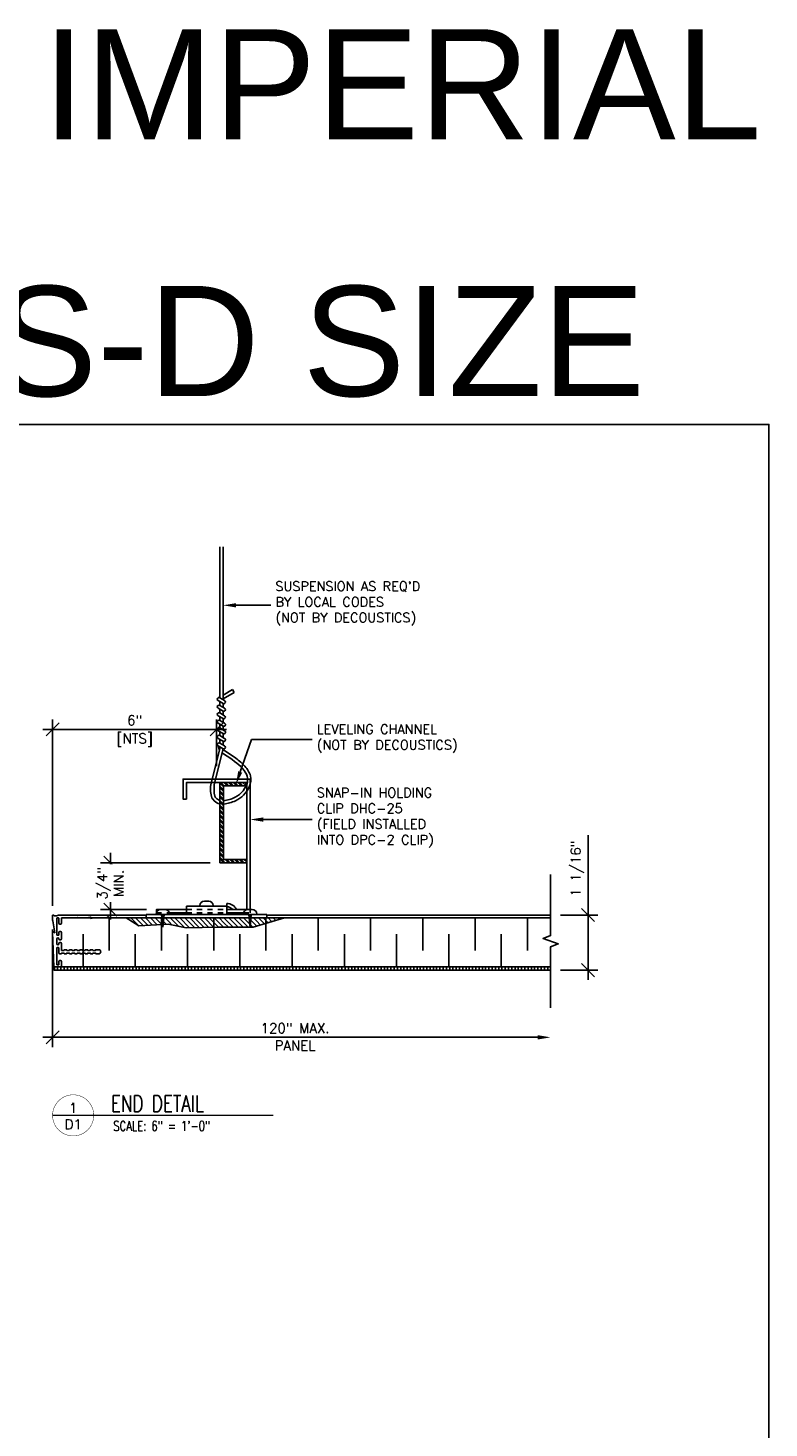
# Model space of a CAD drawing. Header units: inches. Extents: x 214 to 379, y 3457 to 3535.
# Tile 5 of 6: x 270 to 284, y 3508 to 3535. Entities that reach past the tile are written whole.
import ezdxf
from ezdxf import colors
from ezdxf.entities.mleader import LeaderData, LeaderLine
from ezdxf.enums import TextEntityAlignment as Align
from ezdxf.math import Vec2, Vec3

# ---------------------------------------------------------------- set-up
doc = ezdxf.new("R2010")
doc.units = ezdxf.units.IN
doc.header["$MEASUREMENT"] = 0
doc.linetypes.add('HIDDEN', pattern=[0.375, 0.25, -0.125])
for name, color, linetype in [('1-DIM', 4, 'Continuous'), ('1-MOUNT', 155, 'Continuous'), ('1-PANEL', 6, 'Continuous'), ('1-TEXT', 2, 'Continuous'), ('1-TITLE', 4, 'Continuous')]:
    doc.layers.add(name, color=color, linetype=linetype)
doc.styles.add('GEN NOTES', font='ARIALUNI.TTF')
doc.styles.add('TEXT', font='romans.shx')
doc.dimstyles.new('DIM 6-12', dxfattribs={"dimscale": 2, "dimtxt": 0.09375, "dimasz": 0.125, "dimexe": 0.09375, "dimexo": 0.09375, "dimgap": 0.03125, "dimtad": 1, "dimdec": 4, "dimzin": 3, "dimdsep": 46, "dimlunit": 5, "dimtxsty": 'TEXT', "dimblk": 'OBLIQUE', "dimcen": 0.09375, "dimdle": 0.09375, "dimclrd": 256, "dimclre": 4, "dimclrt": 2, "dimadec": 0, "dimazin": 0, "dimtfac": 1, "dimtdec": 4, "dimtmove": 0, "dimatfit": 3, "dimfxl": 0, "dimfrac": 2, "dimtolj": 1, "dimtzin": 0, "dimlwd": -1, "dimlwe": -1, "dimarcsym": 0})

# ---------------------------------------------------------------- blocks, each defined once
blk = doc.blocks.new('_Oblique')
at = {"color": 0, "linetype": 'ByBlock', "lineweight": -2}
blk.add_line((-0.5, -0.5), (0.5, 0.5), dxfattribs=at)
blk = doc.blocks.new('*D21')
at = {"layer": '1-DIM', "transparency": 16777216}
blk.add_line((271.171, 3518.864), (271.171, 3517.592), dxfattribs=at)
at = {"layer": '1-DIM', "color": 4, "transparency": 16777216}
for p, q in [((273.08, 3518.677), (270.984, 3518.677)), ((271.862, 3517.78), (270.984, 3517.78))]:
    blk.add_line(p, q, dxfattribs=at)
at = {"layer": 'Defpoints', "color": 0, "transparency": 16777216}
for p in [(273.267, 3518.677), (271.171, 3517.78), (272.05, 3517.78)]:
    blk.add_point(p, dxfattribs=at)
at = {"layer": '1-DIM', "transparency": 16777216, "xscale": 0.25, "yscale": 0.25, "zscale": 0.25}
for p, rotation in [((271.171, 3518.677), 90), ((271.171, 3517.78), 270)]:
    blk.add_blockref('_Oblique', p, dxfattribs=dict(at, rotation=rotation))
at = {"layer": '1-DIM', "color": 2, "transparency": 16777216, "insert": (271.171, 3518.283), "char_height": 0.1875, "attachment_point": 5, "rotation": 90, "style": 'TEXT', "bg_fill": 3, "box_fill_scale": 1.25, "bg_fill_color": 256, "bg_fill_true_color": 13158600, "bg_fill_transparency": 0}
blk.add_mtext('\\A1;3/4"\\PMIN.', dxfattribs=at)
blk = doc.blocks.new('*D27')
at = {"layer": '1-DIM', "transparency": 16777216}
blk.add_line((269.877, 3521.229), (273.391, 3521.229), dxfattribs=at)
at = {"layer": '1-DIM', "color": 4, "transparency": 16777216}
for p, q in [((270.065, 3517.853), (270.065, 3521.416)), ((273.203, 3520.521), (273.203, 3521.416))]:
    blk.add_line(p, q, dxfattribs=at)
at = {"layer": 'Defpoints', "color": 0, "transparency": 16777216}
for p in [(273.203, 3521.229), (273.203, 3520.334), (270.065, 3517.665)]:
    blk.add_point(p, dxfattribs=at)
at = {"layer": '1-DIM', "transparency": 16777216, "xscale": 0.25, "yscale": 0.25, "zscale": 0.25, "rotation": 180}
blk.add_blockref('_Oblique', (270.065, 3521.229), dxfattribs=at)
at = {"layer": '1-DIM', "transparency": 16777216, "xscale": 0.25, "yscale": 0.25, "zscale": 0.25}
blk.add_blockref('_Oblique', (273.203, 3521.229), dxfattribs=at)
at = {"layer": '1-DIM', "color": 2, "transparency": 16777216, "insert": (271.634, 3521.403), "char_height": 0.1875, "attachment_point": 5, "style": 'TEXT', "bg_fill": 3, "box_fill_scale": 1.25, "bg_fill_color": 256, "bg_fill_true_color": 13158600, "bg_fill_transparency": 0}
blk.add_mtext('\\A1;6"', dxfattribs=at)
at = {"layer": '1-DIM', "color": 2, "transparency": 16777216, "insert": (271.634, 3521.023), "char_height": 0.1875, "attachment_point": 5, "style": 'TEXT', "bg_fill": 3, "box_fill_scale": 1.25, "bg_fill_color": 256, "bg_fill_true_color": 13158600, "bg_fill_transparency": 0}
blk.add_mtext('\\A1;[NTS]', dxfattribs=at)
blk = doc.blocks.new('*X19')
at = {"color": 0}
for p, q in [((986, 949.3), (988.2, 951.5)), ((986.7, 948.5), (989.7, 951.5)), ((989.4, 948.5), (992.4, 951.5)), ((990.9, 948.5), (993.9, 951.5)), ((993.7, 948.5), (996.7, 951.5)), ((995.2, 948.5), (998.2, 951.5)), ((997.9, 948.5), (1000.9, 951.5)), ((999.4, 948.5), (1002.4, 951.5)), ((1002.2, 948.5), (1005.2, 951.5)), ((1003.7, 948.5), (1006.7, 951.5)), ((1006.4, 948.5), (1009.4, 951.5)), ((1007, 947.6), (1010, 950.6)), ((1007, 944.9), (1010, 947.9)), ((1007, 943.4), (1010, 946.4)), ((1007, 940.6), (1010, 943.6)), ((1007, 939.1), (1010, 942.1)), ((1007, 936.4), (1010, 939.4)), ((1007, 934.9), (1010, 937.9)), ((1007, 932.1), (1010, 935.1)), ((1007, 930.6), (1010, 933.6)), ((1007, 927.9), (1010, 930.9)), ((1007, 926.4), (1010, 929.4)), ((1007, 923.7), (1010, 926.7)), ((1007, 922.2), (1010, 925.2)), ((1007, 919.4), (1010, 922.4)), ((1007, 917.9), (1010, 920.9)), ((1007, 915.2), (1010, 918.2)), ((1007, 913.7), (1010, 916.7)), ((1007, 910.9), (1010, 913.9)), ((1007, 909.4), (1010, 912.4)), ((1007, 906.7), (1010, 909.7)), ((1007, 905.2), (1010, 908.2)), ((1007, 902.4), (1010, 905.4)), ((1007, 900.9), (1010, 903.9)), ((1007, 898.2), (1010, 901.2)), ((1007, 896.7), (1010, 899.7)), ((1007, 894), (1010, 897)), ((1007, 892.5), (1010, 895.5)), ((1007, 889.7), (1010, 892.7)), ((1007, 888.2), (1010, 891.2)), ((986, 879.9), (988.6, 882.5)), ((986, 881.4), (987.1, 882.5)), ((988.3, 879.5), (991.3, 882.5)), ((989.8, 879.5), (992.8, 882.5)), ((992.6, 879.5), (995.6, 882.5)), ((994.1, 879.5), (997.1, 882.5)), ((996.8, 879.5), (999.8, 882.5)), ((998.3, 879.5), (1001.3, 882.5)), ((1001, 879.5), (1004, 882.5)), ((1002.5, 879.5), (1005.5, 882.5)), ((1005.3, 879.5), (1010, 884.2)), ((1006.8, 879.5), (1010, 882.7)), ((1007, 885.5), (1010, 888.5)), ((1007, 884), (1010, 887)), ((1009.5, 879.5), (1010, 880))]:
    blk.add_line(p, q, dxfattribs=at)
blk = doc.blocks.new('*D26')
at = {"layer": '1-DIM', "color": 4, "transparency": 16777216}
blk.add_line((270.065, 3517.398), (270.065, 3515.147), dxfattribs=at)
at = {"layer": '1-DIM', "transparency": 16777216}
blk.add_line((269.877, 3515.335), (279.342, 3515.335), dxfattribs=at)
blk.add_solid([(279.342, 3515.376), (279.342, 3515.293), (279.592, 3515.335)], dxfattribs=at)
at = {"layer": 'Defpoints', "color": 0, "transparency": 16777216}
for p in [(270.065, 3517.585), (279.592, 3515.335), (279.592, 3515.335)]:
    blk.add_point(p, dxfattribs=at)
at = {"layer": '1-DIM', "transparency": 16777216, "xscale": 0.25, "yscale": 0.25, "zscale": 0.25, "rotation": 180}
blk.add_blockref('_Oblique', (270.065, 3515.335), dxfattribs=at)
at = {"layer": '1-DIM', "color": 2, "transparency": 16777216, "insert": (274.703, 3515.509), "char_height": 0.1875, "attachment_point": 5, "style": 'TEXT', "bg_fill": 3, "box_fill_scale": 1.25, "bg_fill_color": 256, "bg_fill_true_color": 13158600, "bg_fill_transparency": 0}
blk.add_mtext('\\A1;120" MAX.', dxfattribs=at)
at = {"layer": '1-DIM', "color": 2, "transparency": 16777216, "insert": (274.703, 3515.178), "char_height": 0.1875, "attachment_point": 5, "style": 'TEXT', "bg_fill": 3, "box_fill_scale": 1.25, "bg_fill_color": 256, "bg_fill_true_color": 13158600, "bg_fill_transparency": 0}
blk.add_mtext('\\A1;PANEL', dxfattribs=at)
blk = doc.blocks.new('*U17')
at = {"layer": '1-TEXT', "color": 2, "style": 'TEXT'}
blk.add_attdef('VIEWNAME', (0.89, 0.061), '', height=0.25, dxfattribs=at)
at = {"layer": '1-TEXT', "style": 'TEXT'}
for tag, p in [('NOTE1', (0.926, -0.281)), ('NOTE2', (0.926, -0.463)), ('NOTE3', (0.926, -0.655)), ('NOTE4', (0.926, -0.832))]:
    blk.add_attdef(tag, p, '', height=0.125, dxfattribs=at)
blk.add_wipeout([(0.314, 0.283), (0.244, 0.274), (0.178, 0.248), (0.121, 0.206), (0.075, 0.152), (0.045, 0.087), (0.032, 0.018), (0.036, -0.053), (0.058, -0.12), (0.096, -0.18), (0.148, -0.229), (0.21, -0.263), (0.279, -0.281), (0.35, -0.281), (0.418, -0.263), (0.48, -0.229), (0.532, -0.18), (0.57, -0.12), (0.592, -0.053), (0.596, 0.018), (0.583, 0.087), (0.553, 0.152), (0.508, 0.206), (0.45, 0.248), (0.385, 0.274)])
at = {"layer": '1-TITLE', "const_width": 0.00651}
blk.add_lwpolyline([(0, 0, 1), (0.628, 0, 0.414214), (0.314, 0.314, 0.414214), (0, 0, 2.926408)], format="xyb", dxfattribs=at)
at = {"layer": '1-TITLE', "const_width": 0.02}
blk.add_lwpolyline([(0, 0), (3.365, 0)], dxfattribs=at)
at = {"layer": '1-TEXT', "style": 'TEXT'}
for tag, p in [('DETAIL#', (0.301, 0.094)), ('SHEET#', (0.306, -0.207))]:
    blk.add_attdef(tag, text='', height=0.125, dxfattribs=at).set_placement(p, align=Align.CENTER)
blk = doc.blocks.new('*D25')
at = {"layer": '1-DIM', "transparency": 16777216}
for p, q in [((280.308, 3517.675), (280.308, 3519.202)), ((280.308, 3516.432), (280.308, 3517.675))]:
    blk.add_line(p, q, dxfattribs=at)
at = {"layer": '1-DIM', "color": 4, "transparency": 16777216}
for p, q in [((279.78, 3517.675), (280.495, 3517.675)), ((279.78, 3516.62), (280.495, 3516.62))]:
    blk.add_line(p, q, dxfattribs=at)
at = {"layer": 'Defpoints', "color": 0, "transparency": 16777216}
for p in [(279.592, 3517.675), (280.308, 3517.675), (279.592, 3516.62)]:
    blk.add_point(p, dxfattribs=at)
at = {"layer": '1-DIM', "transparency": 16777216, "xscale": 0.25, "yscale": 0.25, "zscale": 0.25}
for p, rotation in [((280.308, 3517.675), 90), ((280.308, 3516.62), 270)]:
    blk.add_blockref('_Oblique', p, dxfattribs=dict(at, rotation=rotation))
at = {"layer": '1-DIM', "color": 2, "transparency": 16777216, "insert": (280.102, 3518.563), "char_height": 0.1875, "attachment_point": 5, "rotation": 90, "style": 'TEXT', "bg_fill": 3, "box_fill_scale": 1.25, "bg_fill_color": 256, "bg_fill_true_color": 13158600, "bg_fill_transparency": 0}
blk.add_mtext('\\A1;1 1/16"', dxfattribs=at)
blk = doc.blocks.new('*X20')
at = {"color": 0}
for p, q in [((4.737, 5.886), (4.764, 5.913)), ((4.805, 5.866), (4.853, 5.913)), ((4.874, 5.846), (4.941, 5.913)), ((4.942, 5.826), (5.029, 5.913)), ((5.01, 5.805), (5.118, 5.913)), ((5.078, 5.785), (5.152, 5.859)), ((5.152, 5.771), (5.295, 5.913)), ((5.152, 5.859), (5.206, 5.913)), ((5.215, 5.745), (5.383, 5.913)), ((5.303, 5.745), (5.471, 5.913)), ((5.392, 5.745), (5.56, 5.913)), ((5.48, 5.745), (5.648, 5.913)), ((5.569, 5.745), (5.733, 5.91)), ((5.657, 5.745), (5.733, 5.821)), ((5.733, 5.821), (5.825, 5.913)), ((5.733, 5.91), (5.737, 5.913)), ((5.745, 5.745), (5.913, 5.913)), ((5.834, 5.745), (6.002, 5.913)), ((5.921, 5.744), (6.09, 5.913)), ((6.008, 5.743), (6.178, 5.913)), ((6.095, 5.741), (6.267, 5.913)), ((6.182, 5.74), (6.355, 5.913)), ((6.269, 5.739), (6.444, 5.913)), ((6.356, 5.737), (6.532, 5.913)), ((6.45, 5.743), (6.62, 5.913)), ((6.559, 5.764), (6.709, 5.913)), ((6.669, 5.785), (6.733, 5.849)), ((6.733, 5.849), (6.797, 5.913)), ((6.77, 5.798), (6.886, 5.913)), ((6.854, 5.794), (6.9, 5.839)), ((6.9, 5.839), (6.974, 5.913)), ((6.938, 5.789), (7.062, 5.913)), ((7.023, 5.785), (7.151, 5.913)), ((7.107, 5.781), (7.239, 5.913)), ((7.191, 5.777), (7.328, 5.913)), ((7.278, 5.775), (7.416, 5.913)), ((5.146, 5.765), (5.152, 5.771))]:
    blk.add_line(p, q, dxfattribs=at)

msp = doc.modelspace()

# ---------------------------------------------------------------- linework, layer by layer
at = {"layer": '1-MOUNT', "color": 9}
for p, q in [((273.26235, 3524.72022), (273.26235, 3521.83196)), ((273.32485, 3524.72022), (273.32485, 3521.79587)), ((273.32485, 3521.88608), (273.50397, 3521.9895)), ((273.50397, 3521.9895), (273.53522, 3521.93537)), ((273.2311, 3521.83196), (273.26235, 3521.85)), ((273.26235, 3521.75979), (273.26235, 3521.68762)), ((273.32485, 3521.81391), (273.53522, 3521.93537))]:
    msp.add_line(p, q, dxfattribs=at)
at = {"layer": '1-MOUNT', "color": 1}
for p, q in [((271.85776, 3517.68369), (271.85776, 3517.61962)), ((274.16401, 3517.68369), (271.85776, 3517.68369)), ((273.39526, 3517.89723), (273.39526, 3517.83317)), ((273.81697, 3517.68369), (273.8416, 3517.44258)), ((273.86623, 3517.68369), (273.8416, 3517.44258)), ((274.16401, 3517.61962), (274.16401, 3517.68369)), ((271.85776, 3517.61962), (274.16401, 3517.61962))]:
    msp.add_line(p, q, dxfattribs=at)
at = {"layer": '1-MOUNT', "color": 1, "linetype": 'HIDDEN', "ltscale": 0.2}
for p, q in [((272.62651, 3517.77978), (273.39526, 3517.77978)), ((272.62651, 3517.71572), (273.39526, 3517.71572)), ((273.71619, 3517.71572), (273.8437, 3517.71572)), ((273.8437, 3517.77978), (273.8437, 3517.71572))]:
    msp.add_line(p, q, dxfattribs=at)
at = {"layer": '1-MOUNT', "color": 9}
msp.add_lwpolyline([(273.2311, 3521.77783), (273.32485, 3521.7237, 1), (273.3561, 3521.77783), (273.26235, 3521.83196, 1)], format="xyb", close=True, dxfattribs=at)
at = {"layer": '1-MOUNT', "color": 1}
for points in [[(273.8437, 3517.77978), (273.8437, 3520.27822), (272.56245, 3520.27822), (272.56245, 3519.89384), (272.62651, 3519.89384)], [(272.62651, 3519.89384), (272.62651, 3520.21416), (273.77964, 3520.21416), (273.77964, 3517.77978), (273.39526, 3517.77978)], [(272.62651, 3517.77978), (272.04995, 3517.77978), (272.04995, 3517.71572)], [(272.29992, 3517.71572), (272.62651, 3517.71572)], [(273.39526, 3517.71572), (273.71619, 3517.71572)], [(273.81856, 3517.66815), (273.86556, 3517.67711)], [(273.82014, 3517.65262), (273.86391, 3517.66096)], [(273.82173, 3517.6371), (273.86226, 3517.64482)], [(273.82331, 3517.62158), (273.86061, 3517.62868)], [(273.8249, 3517.60605), (273.85896, 3517.61254)], [(273.82649, 3517.59053), (273.85731, 3517.5964)], [(273.82807, 3517.575), (273.85566, 3517.58026)], [(273.82966, 3517.55948), (273.85402, 3517.56412)], [(273.83124, 3517.54395), (273.85237, 3517.54798)], [(273.83283, 3517.52843), (273.85072, 3517.53184)], [(273.83442, 3517.51291), (273.84907, 3517.5157)], [(273.836, 3517.49738), (273.84742, 3517.49956)], [(273.83759, 3517.48186), (273.84577, 3517.48342)], [(273.83917, 3517.46633), (273.84412, 3517.46728)], [(273.84076, 3517.45081), (273.84247, 3517.45113)]]:
    msp.add_lwpolyline(points, dxfattribs=at)
msp.add_lwpolyline([(272.62651, 3517.84384), (272.62651, 3517.68369), (273.39526, 3517.68369), (273.39526, 3517.84384)], close=True, dxfattribs=at)
for points in [[(273.13901, 3517.84384), (273.13901, 3517.85452, 0.41421356), (273.05359, 3517.93994), (272.96818, 3517.93994, 0.41421356), (272.88276, 3517.85452), (272.88276, 3517.84384)], [(273.96972, 3517.68369), (273.96972, 3517.69436, 0.41421356), (273.88431, 3517.77978), (273.79889, 3517.77978, 0.41421356), (273.71347, 3517.69436), (273.71347, 3517.68369)]]:
    msp.add_lwpolyline(points, format="xyb", close=True, dxfattribs=at)
for radius, start in [(0.14948, 90), (0.21354, 26.743684), (0.14948, 40.005201)]:
    msp.add_arc((273.39526, 3517.68369), radius, start, 90, dxfattribs=at)
at = {"layer": 'Defpoints', "color": 3}
msp.add_lwpolyline([(224.52641, 3527.06477), (283.76922, 3527.06477), (283.76922, 3481.06477), (224.52641, 3481.06477)], close=True, dxfattribs=at)

# ---------------------------------------------------------------- texts
at = {"layer": '1-TEXT', "char_height": 2.109375, "attachment_point": 4, "style": 'GEN NOTES'}
for s, insert, width in [('\\pi0.13636;DIRECT ACCESSIBLE REVEAL - IMPERIAL', (224.37859, 3533.5591), 59.0546482), ('\\pi1.1839;SCALE: 6" = 1\'-0" :  TYP. DETAILS-D SIZE ', (223.60346, 3528.64552), 58.693524)]:
    msp.add_mtext(s, dxfattribs=dict(at, insert=insert, width=width))

# ---------------------------------------------------------------- leaders
at = {"layer": '1-TEXT'}
ml = msp.add_multileader_mtext('Standard', dxfattribs=at)
ml.set_content("SUSPENSION AS REQ'D BY LOCAL CODES \\P(NOT BY DECOUSTICS)", color=256, style='TEXT')
ml.set_leader_properties(color=4, linetype='ByLayer', lineweight=-1)
ml.build(insert=Vec2(0, 0))
ml.multileader.update_dxf_attribs({"text_left_attachment_type": 2, "text_right_attachment_type": 2, "dogleg_length": 0.36, "arrow_head_size": 0.25})
ctx = ml.context
ctx.base_point, ctx.char_height, ctx.arrow_head_size, ctx.landing_gap_size, ctx.plane_origin = Vec3(274.23742, 3523.60295), 0.18, 0.25, 0.09, Vec3(272.61776, 3522.4368)
ctx.left_attachment, ctx.right_attachment = 2, 2
notes = []
notes.append((ctx, [(0, (1, 1, 0), (274.12195, 3523.60295), (1, 0), 0.11547, [(0, [(273.32485, 3523.60295)], 0, [])])]))
ctx.mtext.insert, ctx.mtext.width, ctx.mtext.flow_direction = Vec3(274.32742, 3524.05723), 3.215204, 5
ml = msp.add_multileader_mtext('Standard', dxfattribs=at)
ml.set_content('\\pxt9;LEVELING CHANNEL \\P(NOT BY DECOUSTICS)', color=256, style='TEXT')
ml.set_leader_properties(color=4, linetype='ByLayer', lineweight=-1)
ml.build(insert=Vec2(0, 0))
ml.multileader.update_dxf_attribs({"text_left_attachment_type": 2, "text_right_attachment_type": 2, "dogleg_length": 0.36, "arrow_head_size": 0.25})
ctx = ml.context
ctx.base_point, ctx.char_height, ctx.arrow_head_size, ctx.landing_gap_size, ctx.plane_origin = Vec3(275.02893, 3521.03457), 0.18, 0.25, 0.09, Vec3(273.40927, 3519.86842)
ctx.left_attachment, ctx.right_attachment = 2, 2
notes.append((ctx, [(0, (1, 1, 0), (273.86927, 3521.03457), (1, 0), 1.15966, [(0, [(273.57247, 3520.17666)], 0, [])])]))
ctx.mtext.insert, ctx.mtext.width, ctx.mtext.flow_direction = Vec3(275.11893, 3521.32171), 3.1762668, 5
ml = msp.add_multileader_mtext('Standard', dxfattribs=at)
ml.set_content('SNAP-IN HOLDING CLIP DHC-25 \\P(FIELD INSTALLED INTO DPC-2 CLIP)', color=256, style='TEXT')
ml.set_leader_properties(color=4, linetype='ByLayer', lineweight=-1)
ml.build(insert=Vec2(0, 0))
ml.multileader.update_dxf_attribs({"text_left_attachment_type": 2, "text_right_attachment_type": 2, "dogleg_length": 0.36, "arrow_head_size": 0.25})
ctx = ml.context
ctx.base_point, ctx.char_height, ctx.arrow_head_size, ctx.landing_gap_size, ctx.plane_origin = Vec3(275.02893, 3519.50268), 0.18, 0.25, 0.09, Vec3(273.40927, 3518.20548)
ctx.left_attachment, ctx.right_attachment = 2, 2
notes.append((ctx, [(0, (1, 1, 0), (274.64301, 3519.50268), (1, 0), 0.38592, [(0, [(273.8437, 3519.50268)], 0, [])])]))
ctx.mtext.insert, ctx.mtext.width, ctx.mtext.flow_direction = Vec3(275.11893, 3520.10697), 2.7788252, 5
for ctx, leaders in notes:
    for number, flags, end, landing, length, lines in leaders:
        leader = LeaderData()
        leader.index, (leader.has_last_leader_line, leader.has_dogleg_vector, leader.attachment_direction) = number, flags
        leader.last_leader_point, leader.dogleg_vector, leader.dogleg_length = Vec3(end), Vec3(landing), length
        for number, points, colour, breaks in lines:
            line = LeaderLine()
            line.index, line.vertices, line.color, line.breaks = number, Vec3.list(points), colors.encode_raw_color(colour), breaks
            leader.lines.append(line)
        ctx.leaders.append(leader)

# ---------------------------------------------------------------- next in the draw order: block references
at = {"layer": '1-TITLE'}
ref = msp.add_blockref('*U17', (270.06459, 3513.84108), dxfattribs=dict(at, xscale=1.254172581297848, yscale=1.254172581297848, zscale=1.254172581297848))
ref.add_attrib('VIEWNAME', 'END DETAIL', (271.18093, 3513.91024), dxfattribs={"color": 2, "height": 0.312495, "style": 'TEXT', "width": 0.75})
ref.add_attrib('DETAIL#', '1', dxfattribs={"color": 2, "height": 0.1875, "style": 'TEXT'}).set_placement((270.45868, 3513.98484), align=Align.MIDDLE_CENTER)
ref.add_attrib('SHEET#', 'D1', dxfattribs={"color": 2, "height": 0.1875, "style": 'TEXT'}).set_placement((270.45868, 3513.67129), align=Align.MIDDLE_CENTER)
ref.add_attrib('NOTE1', 'SCALE: 6" = 1\'-0"', dxfattribs={"color": 2, "height": 0.1875, "style": 'TEXT', "width": 0.75}).set_placement((271.22613, 3513.48908), align=Align.BOTTOM_LEFT)

# ---------------------------------------------------------------- next in the draw order: dimensions: what is measured, and where the dimension line sits
at = {"layer": '1-DIM'}
dim = msp.add_linear_dim(base=(271.17114, 3517.77978), p1=(273.26714, 3518.67666), p2=(272.04995, 3517.77978), angle=90, text='3/4"\\XMIN.', dimstyle='DIM 6-12', override={"dimpost": '"'}, dxfattribs=at)
dim.commit()
dim.dimension.update_dxf_attribs({"geometry": '*D21', "text_midpoint": (271.17114, 3518.28313), "dimtype": 160})

# ---------------------------------------------------------------- next in the draw order: dimensions: what is measured, and where the dimension line sits
dim = msp.add_linear_dim(base=(273.20307, 3521.22857), p1=(270.06459, 3517.66504), p2=(273.20307, 3520.33364), text='6"\\X[NTS]', dimstyle='DIM 6-12', override={"dimpost": '"'}, dxfattribs=at)
dim.commit()
dim.dimension.update_dxf_attribs({"geometry": '*D27', "text_midpoint": (271.63383, 3521.22857)})

# ---------------------------------------------------------------- next in the draw order: linework, layer by layer
at = {"layer": '1-MOUNT', "color": 9}
for p, q in [((273.32485, 3521.7237), (273.32485, 3521.65153)), ((273.26235, 3521.61545), (273.26235, 3521.54328)), ((273.26235, 3521.47111), (273.26235, 3521.39894)), ((273.32485, 3521.57936), (273.32485, 3521.5072)), ((273.32485, 3521.43503), (273.32485, 3521.36286)), ((273.26235, 3521.32677), (273.26235, 3521.2546)), ((273.26235, 3521.18244), (273.26235, 3521.11027)), ((273.32485, 3521.29069), (273.32485, 3521.21852)), ((273.2311, 3520.9118), (273.25318, 3520.8342)), ((273.26235, 3521.0381), (273.26235, 3520.96593)), ((273.32485, 3521.14635), (273.32485, 3521.07418)), ((273.32485, 3521.00201), (273.32485, 3520.92985))]:
    msp.add_line(p, q, dxfattribs=at)
for points in [[(273.2311, 3521.63349, -1), (273.26235, 3521.68762), (273.3561, 3521.63349, -1), (273.32485, 3521.57936)], [(273.2311, 3521.48915, -1), (273.26235, 3521.54328), (273.3561, 3521.48915, -1), (273.32485, 3521.43503)], [(273.2311, 3521.34482, -1), (273.26235, 3521.39894), (273.3561, 3521.34482, -1), (273.32485, 3521.29069)], [(273.2311, 3521.20048, -1), (273.26235, 3521.2546), (273.3561, 3521.20048, -1), (273.32485, 3521.14635)], [(273.2311, 3521.05614, -1), (273.26235, 3521.11027), (273.3561, 3521.05614, -1), (273.32485, 3521.00201)], [(273.32485, 3520.85768), (273.2311, 3520.9118, -1), (273.26235, 3520.96593), (273.3561, 3520.9118, -1)]]:
    msp.add_lwpolyline(points, format="xyb", close=True, dxfattribs=at)
for points in [[(273.26714, 3519.80127, -0.06842266), (273.2587, 3519.80243), (273.23535, 3519.81128, -0.12099641), (273.13431, 3519.88377), (273.11144, 3519.9153, -0.10408261), (273.08891, 3520.16664), (273.26904, 3520.8899)], [(273.32485, 3520.85768), (273.1567, 3520.17648, 0.07734231), (273.16654, 3519.95068), (273.1838, 3519.92294, 0.09858509), (273.23646, 3519.88122), (273.26714, 3519.867, -0.92239479)]]:
    msp.add_lwpolyline(points, format="xyb", dxfattribs=at)
at = {"layer": '1-MOUNT', "color": 8}
msp.add_lwpolyline([(273.77964, 3520.21416), (273.77964, 3520.15009), (273.3312, 3520.15009), (273.3312, 3518.74072), (273.77964, 3518.74072), (273.77964, 3518.67666), (273.26714, 3518.67666), (273.26714, 3520.21416)], close=True, dxfattribs=at)
at = {"layer": '1-MOUNT', "color": 9}
msp.add_spline([(273.3312, 3519.85907), (273.55945, 3519.9293), (273.79089, 3520.21595), (273.30587, 3520.78079)], degree=3, dxfattribs=at)
msp.add_open_spline([(273.34329, 3519.79775), (273.41354, 3519.8116), (273.48948, 3519.82602), (273.67633, 3519.91498), (273.77614, 3520.01505), (273.85782, 3520.19508), (273.86611, 3520.2711), (273.83157, 3520.40675), (273.79304, 3520.4668), (273.69485, 3520.57692), (273.63457, 3520.6276), (273.49674, 3520.73036), (273.41798, 3520.78198), (273.34015, 3520.83304)], degree=3, knots=[0, 0, 0, 0, 0.21511454, 0.21511454, 0.53473584, 0.53473584, 0.7341386, 0.7341386, 0.93354136, 0.93354136, 1.13294412, 1.13294412, 1.3517389, 1.3517389, 1.3517389, 1.3517389], dxfattribs=at)

# ---------------------------------------------------------------- next in the draw order: block references
at = {"layer": '1-MOUNT', "color": 8, "xscale": -0.02135416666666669, "yscale": 0.02135416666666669, "zscale": 0.02135416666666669}
msp.add_blockref('*X19', (294.83499, 3499.89545), dxfattribs=at)

# ---------------------------------------------------------------- next in the draw order: dimensions: what is measured, and where the dimension line sits
at = {"layer": '1-DIM'}
dim = msp.add_linear_dim(base=(279.59217, 3515.33474), p1=(270.06459, 3517.58511), p2=(279.59217, 3515.33474), text='120" MAX.\\XPANEL', dimstyle='DIM 6-12', override={"dimpost": '"', "dimblk1": 'Oblique', "dimsah": 1}, dxfattribs=at)
dim.commit()
dim.dimension.update_dxf_attribs({"geometry": '*D26', "text_midpoint": (274.70338, 3515.33474)})

# ---------------------------------------------------------------- next in the draw order: hatches: boundary and pattern name
at = {"layer": '1-PANEL'}
h = msp.add_hatch(dxfattribs=at)
h.set_pattern_fill('ANSI31', color=8, scale=0.5, angle=45, style=0)
h.set_pattern_definition([(90, (38.286334, 1.90813), (-0.0625, 1e-17), [])])
h.paths.add_polyline_path([(270.09034, 3516.68212), (279.59217, 3516.68212), (279.59217, 3516.61962), (270.09034, 3516.61962)])

# ---------------------------------------------------------------- next in the draw order: linework, layer by layer
at = {"layer": '1-DIM'}
msp.add_lwpolyline([(279.59217, 3518.45168), (279.59217, 3517.28052), (279.44728, 3517.22779), (279.73706, 3517.12232), (279.59217, 3517.06958), (279.59217, 3515.89843)], dxfattribs=at)
at = {"layer": '1-MOUNT', "color": 1}
for p in [(272.14987, 3517.68369), (272.19914, 3517.68369)]:
    msp.add_line(p, (272.17451, 3517.44258), dxfattribs=at)
msp.add_lwpolyline([(272.30263, 3517.68369), (272.30263, 3517.69436, 0.41421356), (272.21721, 3517.77978), (272.1318, 3517.77978, 0.41421356), (272.04638, 3517.69436), (272.04638, 3517.68369)], format="xyb", close=True, dxfattribs=at)
at = {"layer": '1-MOUNT', "color": 1, "linetype": 'HIDDEN', "ltscale": 0.2}
msp.add_lwpolyline([(272.04995, 3517.71572), (272.29992, 3517.71572)], dxfattribs=at)
at = {"layer": '1-MOUNT', "color": 8}
msp.add_lwpolyline([(274.50125, 3517.61962), (273.9036, 3517.44123), (273.23356, 3517.44123), (272.62096, 3517.43166), (272.27637, 3517.49862), (271.71162, 3517.46992), (271.47044, 3517.61962)], dxfattribs=at)
at = {"layer": '1-MOUNT', "color": 1}
for points in [[(272.15146, 3517.66815), (272.19846, 3517.67711)], [(272.15305, 3517.65262), (272.19682, 3517.66096)], [(272.15463, 3517.6371), (272.19517, 3517.64482)], [(272.15622, 3517.62158), (272.19352, 3517.62868)], [(272.15781, 3517.60605), (272.19187, 3517.61254)], [(272.15939, 3517.59053), (272.19022, 3517.5964)], [(272.16098, 3517.575), (272.18857, 3517.58026)], [(272.16256, 3517.55948), (272.18692, 3517.56412)], [(272.16415, 3517.54395), (272.18527, 3517.54798)], [(272.16574, 3517.52843), (272.18362, 3517.53184)], [(272.16732, 3517.51291), (272.18198, 3517.5157)], [(272.16891, 3517.49738), (272.18033, 3517.49956)], [(272.17049, 3517.48186), (272.17868, 3517.48342)], [(272.17208, 3517.46633), (272.17703, 3517.46728)], [(272.17367, 3517.45081), (272.17538, 3517.45113)]]:
    msp.add_lwpolyline(points, dxfattribs=at)
at = {"layer": '1-PANEL', "linetype": 'Continuous'}
for p, q in [((270.23614, 3517.67505), (271.85776, 3517.67505)), ((279.59217, 3517.67505), (274.16401, 3517.67505))]:
    msp.add_line(p, q, dxfattribs=at)
at = {"layer": '1-PANEL'}
for p, q in [((270.23614, 3517.61962), (271.85776, 3517.61962)), ((279.59217, 3517.61962), (274.16401, 3517.61962)), ((270.09034, 3516.68212), (279.59217, 3516.68212)), ((270.09034, 3516.68212), (270.09034, 3516.61962)), ((270.09034, 3516.61962), (279.59217, 3516.61962))]:
    msp.add_line(p, q, dxfattribs=at)
at = {"layer": '1-PANEL', "color": 8}
for p, q in [((271.14677, 3517.61962), (271.14677, 3516.99462)), ((272.14677, 3517.61962), (272.14677, 3516.99462)), ((273.14677, 3517.61962), (273.14677, 3516.99462)), ((274.14677, 3517.61962), (274.14677, 3516.99462)), ((275.14677, 3517.61962), (275.14677, 3516.99462)), ((276.14677, 3517.61962), (276.14677, 3516.99462)), ((277.14677, 3517.61962), (277.14677, 3516.99462)), ((278.14677, 3517.61962), (278.14677, 3516.99462)), ((279.14677, 3517.61962), (279.14677, 3516.99462)), ((270.64677, 3517.30712), (270.64677, 3516.68212)), ((271.64677, 3517.30712), (271.64677, 3516.68212)), ((272.64677, 3517.30712), (272.64677, 3516.68212)), ((273.64677, 3517.30712), (273.64677, 3516.68212)), ((274.64677, 3517.30712), (274.64677, 3516.68212)), ((275.64677, 3517.30712), (275.64677, 3516.68212)), ((276.64677, 3517.30712), (276.64677, 3516.68212)), ((277.64677, 3517.30712), (277.64677, 3516.68212)), ((278.64677, 3517.30712), (278.64677, 3516.68212))]:
    msp.add_line(p, q, dxfattribs=at)
at = {"layer": '1-PANEL', "color": 7}
msp.add_lwpolyline([(270.06459, 3517.66504), (270.06459, 3517.58511, 0.04254503), (270.0663, 3517.56512), (270.10583, 3517.33492), (270.08179, 3517.3551, 0.64926792), (270.06537, 3517.34709), (270.09034, 3516.68593, 0.40414051), (270.09428, 3516.68212), (270.23221, 3516.68212, 0.41421356), (270.23614, 3516.68606), (270.23614, 3516.7837, 0.41421356), (270.21646, 3516.80338), (270.20583, 3516.80338, 0.41421356), (270.18614, 3516.7837), (270.18614, 3516.73189, -0.41421356), (270.17614, 3516.72189), (270.15559, 3516.72189, -0.41421356), (270.14559, 3516.73189), (270.14559, 3517.04338, -0.41421356), (270.15559, 3517.05338), (270.17614, 3517.05338, -0.41421356), (270.18614, 3517.04338), (270.18614, 3516.95181, 0.41421356), (270.20583, 3516.93212), (270.2263, 3516.93212, 0.41421356), (270.23614, 3516.94197), (270.23614, 3516.94712), (270.28614, 3516.94712), (270.28614, 3516.94197, 0.41421356), (270.29599, 3516.93212), (270.3263, 3516.93212, 0.41421356), (270.33614, 3516.94197), (270.33614, 3516.94712), (270.38614, 3516.94712), (270.38614, 3516.94197, 0.41421356), (270.39599, 3516.93212), (270.4263, 3516.93212, 0.41421356), (270.43614, 3516.94197), (270.43614, 3516.94712), (270.48614, 3516.94712), (270.48614, 3516.94197, 0.41421356), (270.49599, 3516.93212), (270.5263, 3516.93212, 0.41421356), (270.53614, 3516.94197), (270.53614, 3516.94712), (270.58614, 3516.94712), (270.58614, 3516.94197, 0.41421356), (270.59599, 3516.93212), (270.6263, 3516.93212, 0.41421356), (270.63614, 3516.94197), (270.63614, 3516.94712), (270.68614, 3516.94712), (270.68614, 3516.94197, 0.41421356), (270.69599, 3516.93212), (270.7263, 3516.93212, 0.41421356), (270.73614, 3516.94197), (270.73614, 3516.94712), (270.78614, 3516.94712), (270.78614, 3516.94197, 0.41421356), (270.79599, 3516.93212), (270.8263, 3516.93212, 0.41421356), (270.83614, 3516.94197), (270.83614, 3516.94712), (270.88614, 3516.94712), (270.88614, 3516.94197, 0.41421356), (270.89599, 3516.93212), (270.94614, 3516.93212, 1), (270.94614, 3517.01212), (270.93614, 3517.01212), (270.89599, 3517.01212, 0.41421356), (270.88614, 3517.00228), (270.88614, 3516.99712), (270.83614, 3516.99712), (270.83614, 3517.00228, 0.41421356), (270.8263, 3517.01212), (270.79599, 3517.01212, 0.41421356), (270.78614, 3517.00228), (270.78614, 3516.99712), (270.73614, 3516.99712), (270.73614, 3517.00228, 0.41421356), (270.7263, 3517.01212), (270.69599, 3517.01212, 0.41421356), (270.68614, 3517.00228), (270.68614, 3516.99712), (270.63614, 3516.99712), (270.63614, 3517.00228, 0.41421356), (270.6263, 3517.01212), (270.59599, 3517.01212, 0.41421356), (270.58614, 3517.00228), (270.58614, 3516.99712), (270.53614, 3516.99712), (270.53614, 3517.00228, 0.41421356), (270.5263, 3517.01212), (270.49599, 3517.01212, 0.41421356), (270.48614, 3517.00228), (270.48614, 3516.99712), (270.43614, 3516.99712), (270.43614, 3517.00228, 0.41421356), (270.4263, 3517.01212), (270.39599, 3517.01212, 0.41421356), (270.38614, 3517.00228), (270.38614, 3516.99712), (270.33614, 3516.99712), (270.33614, 3517.00228, 0.41421356), (270.3263, 3517.01212), (270.29599, 3517.01212, 0.41421356), (270.28614, 3517.00228), (270.28614, 3516.99712), (270.23614, 3516.99712), (270.23614, 3517.13232, 0.41421356), (270.21646, 3517.15201), (270.20583, 3517.15201, 0.41421356), (270.18614, 3517.13232), (270.18614, 3517.12307, -0.41421356), (270.16646, 3517.10338), (270.16528, 3517.10338, -0.41421356), (270.14559, 3517.12307), (270.14559, 3517.21874, -0.41421356), (270.16528, 3517.23842), (270.16646, 3517.23842, -0.41421356), (270.18614, 3517.21874), (270.18614, 3517.21874, 0.41421356), (270.20583, 3517.19905), (270.21646, 3517.19905, 0.41421356), (270.23614, 3517.21874), (270.23614, 3517.34, 0.41421356), (270.21646, 3517.35968), (270.20583, 3517.35968, 0.41421356), (270.18614, 3517.34), (270.18614, 3517.29842, -0.41421356), (270.17614, 3517.28842), (270.15559, 3517.28842, -0.41421356), (270.14559, 3517.29842), (270.14559, 3517.60992, -0.41421356), (270.15559, 3517.61992), (270.17614, 3517.61992, -0.41421356), (270.18614, 3517.60992), (270.18614, 3517.51835, 0.41421356), (270.20583, 3517.49866), (270.21646, 3517.49866, 0.41421356), (270.23614, 3517.51835), (270.23614, 3517.61992), (270.70936, 3517.61992), (270.79421, 3517.63488), (270.79421, 3517.61008), (270.85003, 3517.61992), (271.0777, 3517.61992, 0.26047061), (271.14298, 3517.66043, 0.57143672), (271.13437, 3517.67504), (270.54688, 3517.67504), (270.53703, 3517.6652), (270.52719, 3517.67504), (270.17607, 3517.67504, 0.29774875), (270.15317, 3517.66008), (270.10318, 3517.66008), (270.07959, 3517.6737, 0.57735027)], format="xyb", close=True, dxfattribs=at)

# ---------------------------------------------------------------- next in the draw order: block references
at = {"layer": '1-MOUNT', "color": 8, "xscale": -1.06232294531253, "yscale": 1.06232294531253, "zscale": 1.06232294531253}
msp.add_blockref('*X20', (279.43834, 3511.33776), dxfattribs=at)

# ---------------------------------------------------------------- next in the draw order: dimensions: what is measured, and where the dimension line sits
at = {"layer": '1-DIM'}
dim = msp.add_linear_dim(base=(280.30773, 3517.67505), p1=(279.59217, 3516.61962), p2=(279.59217, 3517.67505), angle=90, dimstyle='DIM 6-12', override={"dimpost": '"'}, dxfattribs=at)
dim.commit()
dim.dimension.update_dxf_attribs({"geometry": '*D25', "text_midpoint": (280.10237, 3518.56345)})

doc.saveas('drawing.dxf')
